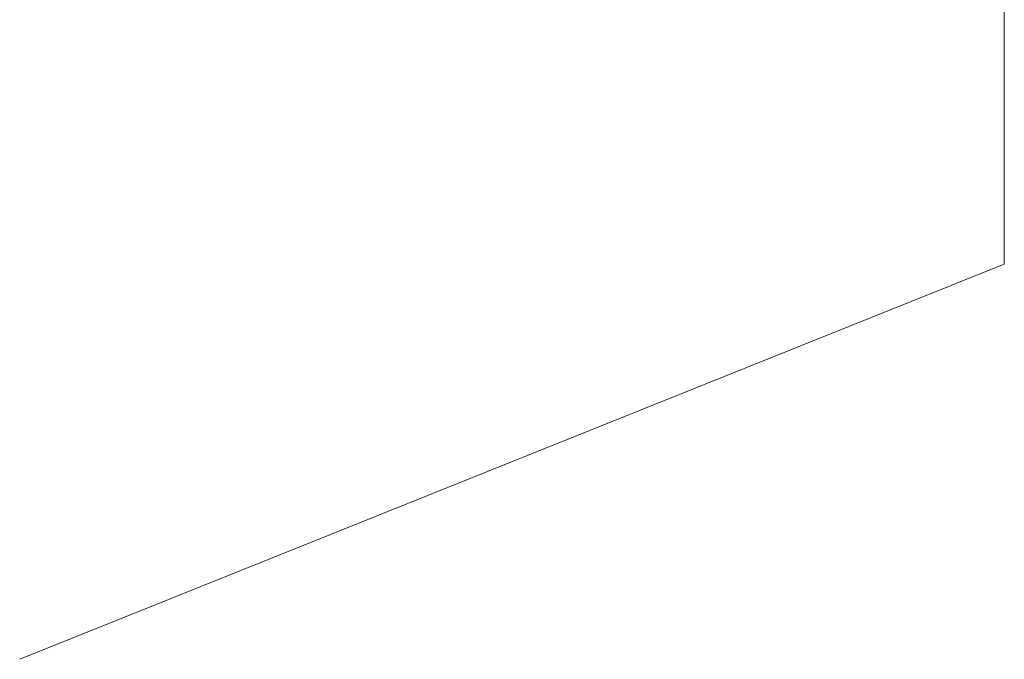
# Model space of a CAD drawing. Header units: millimetres. Extents: x -2220 to 52371, y -4077 to 6953.
# Tile 194 of 256: x 27601 to 29132, y 21 to 1015. Entities that reach past the tile are written whole.
import ezdxf

# ---------------------------------------------------------------- set-up
doc = ezdxf.new("R2010")
doc.units = ezdxf.units.MM
doc.header["$MEASUREMENT"] = 0
doc.layers.add('Nuevo_08_E_Envans secs', color=7, linetype='Continuous')
doc.layers.add('Nuevo_Puertas Archicad', color=7, linetype='Continuous')
doc.layers.add('Nuevo_08_E_Envans secs_Pluma_Nº__47', color=7, linetype='Continuous', lineweight=20)
doc.layers.add('Nuevo_Puertas Archicad_Pluma_Nº__47', color=7, linetype='Continuous', lineweight=20)

# ---------------------------------------------------------------- blocks, each defined once
blk = doc.blocks.new('Elem Sección_224_2', base_point=(42615.7, 4689.6))
at = {"layer": 'Nuevo_08_E_Envans secs_Pluma_Nº__47', "color": 7, "linetype": 'Continuous', "lineweight": 20}
blk.add_line((29131.8, 635.4), (29131.8, 1637.9), dxfattribs=at)
blk = doc.blocks.new('Elem Sección_271_2', base_point=(42615.7, 4689.6))
at = {"layer": 'Nuevo_Puertas Archicad_Pluma_Nº__47', "color": 7, "linetype": 'Continuous', "lineweight": 20}
blk.add_line((27601, 21.4), (29131.8, 635.4), dxfattribs=at)

msp = doc.modelspace()

# ---------------------------------------------------------------- block references
at = {"layer": 'Nuevo_08_E_Envans secs', "lineweight": 0}
msp.add_blockref('Elem Sección_224_2', (42615.7, 4689.6), dxfattribs=at)

# ---------------------------------------------------------------- next in the draw order: block references
at = {"layer": 'Nuevo_Puertas Archicad', "lineweight": 0}
msp.add_blockref('Elem Sección_271_2', (42615.7, 4689.6), dxfattribs=at)

doc.saveas('drawing.dxf')
